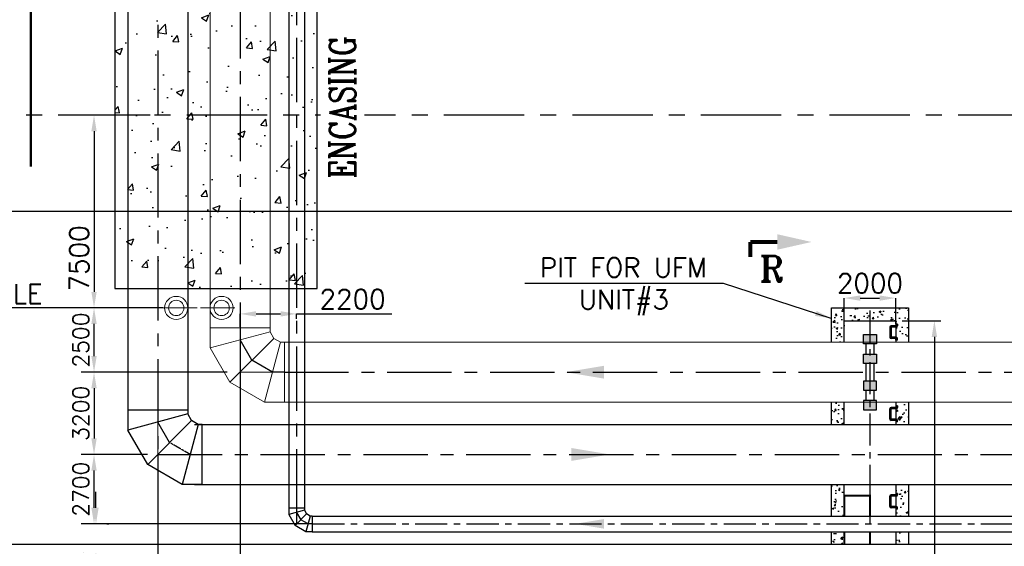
# Model space of a CAD drawing. Header units: inches. Extents: x -341304 to 31571016, y -692717 to 2132253.
# Tile 188 of 256: x 657964 to 696259, y -329256 to -308773. Entities that reach past the tile are written whole.
import ezdxf
from ezdxf.enums import TextEntityAlignment as Align

# ---------------------------------------------------------------- set-up
doc = ezdxf.new("R2010")
doc.units = ezdxf.units.IN
doc.header["$MEASUREMENT"] = 0
doc.linetypes.add('CENTER', pattern=[2, 1.25, -0.25, 0.25, -0.25])
doc.linetypes.add('DASHDOT', pattern=[1, 0.5, -0.25, 0, -0.25])
for name, color, linetype in [('0-CL', 8, 'CENTER'), ('0-CW RETURN', 1, 'Continuous'), ('0-CW SUPPLY', 4, 'Continuous'), ('acw', 6, 'Continuous'), ('CW MU', 150, 'Continuous'), ('CWPIPE', 3, 'CENTER'), ('ENCASING', 44, 'Continuous'), ('EQP0', 3, 'Continuous'), ('TCE-ME-ROAD', 244, 'Continuous'), ('text', 3, 'Continuous')]:
    doc.layers.add(name, color=color, linetype=linetype)
doc.layers.add('CENTER', color=2, linetype='CENTER', lineweight=15)
doc.layers.add('EQP', color=3, linetype='Continuous', lineweight=18)
doc.styles.add('ROMANC', font='ROMANC.SHX')
doc.styles.add('ROMANS', font='romans')
doc.styles.add('ROMANT', font='romant', dxfattribs={"height": 5})
doc.dimstyles.new('User600', dxfattribs={"dimscale": 500, "dimtxt": 1.5, "dimasz": 1.25, "dimexe": 1, "dimexo": 1, "dimgap": 0.4, "dimtad": 1, "dimdec": 0, "dimzin": 0, "dimdsep": 46, "dimtxsty": 'ROMANS', "dimcen": 1, "dimclrd": 8, "dimclre": 8, "dimclrt": 3, "dimadec": 0, "dimazin": 0, "dimtfac": 1, "dimtdec": 0, "dimtix": 1, "dimtofl": 0, "dimtmove": 0, "dimatfit": 3, "dimfxl": 1, "dimtolj": 1, "dimtzin": 0, "dimarcsym": 0})

# ---------------------------------------------------------------- blocks, each defined once
blk = doc.blocks.new('*D118')
at = {"color": 8, "lineweight": -2, "transparency": 16777216}
for p, q in [((666534, -322184), (666534, -331644)), ((663334, -325684), (663334, -331644)), ((665909, -331644), (663959, -331644))]:
    blk.add_line(p, q, dxfattribs=at)
at = {"color": 8, "transparency": 16777216}
for points in [[(663959, -331539), (663959, -331748), (663334, -331644)], [(665909, -331539), (665909, -331748), (666534, -331644)]]:
    blk.add_solid(points, dxfattribs=at)
at = {"layer": 'Defpoints', "color": 0, "transparency": 16777216}
for p in [(666534, -322184), (663334, -325684, -50852), (663334, -331644)]:
    blk.add_point(p, dxfattribs=at)
at = {"color": 3, "transparency": 16777216, "insert": (664934, -331069), "char_height": 750, "attachment_point": 5, "style": 'ROMANS'}
blk.add_mtext('\\A1;3200', dxfattribs=at)
blk = doc.blocks.new('*D129')
at = {"color": 8, "lineweight": -2, "transparency": 16777216}
for p, q in [((666534, -320715), (666534, -320215)), ((667159, -320215), (668109, -320215)), ((668734, -320413), (668734, -320215)), ((668734, -320215), (672433, -320215))]:
    blk.add_line(p, q, dxfattribs=at)
at = {"color": 8, "transparency": 16777216}
for points in [[(667159, -320111), (667159, -320320), (666534, -320215)], [(668109, -320111), (668109, -320320), (668734, -320215)]]:
    blk.add_solid(points, dxfattribs=at)
at = {"layer": 'Defpoints', "color": 0, "transparency": 16777216}
for p in [(668734, -320215), (668734, -320413), (666534, -320715)]:
    blk.add_point(p, dxfattribs=at)
at = {"color": 3, "transparency": 16777216, "insert": (670912, -319640), "char_height": 750, "attachment_point": 5, "style": 'ROMANS'}
blk.add_mtext('\\A1;2200', dxfattribs=at)
blk = doc.blocks.new('*D139')
at = {"color": 8, "lineweight": -2, "transparency": 16777216}
for p, q in [((663034, -312484), (660855, -312484)), ((660855, -313109), (660855, -319359)), ((660855, -319984), (660855, -319984))]:
    blk.add_line(p, q, dxfattribs=at)
at = {"color": 8, "transparency": 16777216}
for points in [[(660751, -313109), (660959, -313109), (660855, -312484)], [(660751, -319359), (660959, -319359), (660855, -319984)]]:
    blk.add_solid(points, dxfattribs=at)
at = {"layer": 'Defpoints', "color": 0, "transparency": 16777216}
for p in [(663034, -312484), (660855, -319984), (660855, -319984)]:
    blk.add_point(p, dxfattribs=at)
at = {"color": 3, "transparency": 16777216, "insert": (660280, -318058), "char_height": 750, "attachment_point": 5, "rotation": 90, "style": 'ROMANS'}
blk.add_mtext('\\A1;7500', dxfattribs=at)
blk = doc.blocks.new('*D302')
at = {"color": 8, "lineweight": -2, "transparency": 16777216}
for p, q in [((666034, -322484), (660355, -322484)), ((660855, -323109), (660855, -325059)), ((662934, -325684), (660355, -325684))]:
    blk.add_line(p, q, dxfattribs=at)
at = {"color": 8, "transparency": 16777216}
for points in [[(660751, -323109), (660959, -323109), (660855, -322484)], [(660751, -325059), (660959, -325059), (660855, -325684)]]:
    blk.add_solid(points, dxfattribs=at)
at = {"layer": 'Defpoints', "color": 0, "transparency": 16777216}
for p in [(666534, -322484), (660855, -325684), (663434, -325684, -50852)]:
    blk.add_point(p, dxfattribs=at)
at = {"color": 3, "transparency": 16777216, "insert": (660342, -324084), "char_height": 625, "attachment_point": 5, "rotation": 90, "style": 'ROMANS'}
blk.add_mtext('\\A1;3200', dxfattribs=at)
blk = doc.blocks.new('*D303')
at = {"color": 8, "lineweight": -2, "transparency": 16777216}
for p, q in [((662934, -325684), (660355, -325684)), ((660855, -327759), (660855, -326309)), ((668844, -328384), (660355, -328384))]:
    blk.add_line(p, q, dxfattribs=at)
at = {"color": 8, "transparency": 16777216}
for points in [[(660751, -326309), (660959, -326309), (660855, -325684)], [(660751, -327759), (660959, -327759), (660855, -328384)]]:
    blk.add_solid(points, dxfattribs=at)
at = {"layer": 'Defpoints', "color": 0, "transparency": 16777216}
for p in [(660855, -325684), (663434, -325684), (669344, -328384, 0)]:
    blk.add_point(p, dxfattribs=at)
at = {"color": 3, "transparency": 16777216, "insert": (660342, -327034), "char_height": 625, "attachment_point": 5, "rotation": 90, "style": 'ROMANS'}
blk.add_mtext('\\A1;2700', dxfattribs=at)
blk = doc.blocks.new('BTG Road')
at = {"layer": 'TCE-ME-ROAD', "color": 11, "linetype": 'CENTER', "ltscale": 2500}
blk.add_line((2701394, 219644), (2701394, 641519), dxfattribs=at)
at = {"layer": 'TCE-ME-ROAD'}
blk.add_line((2697644, 230019), (2697644, 416519), dxfattribs=at)
blk = doc.blocks.new('*D207')
at = {"color": 8, "lineweight": -2, "transparency": 16777216}
for p, q in [((692284, -320484), (693790, -320484)), ((693540, -321109), (693540, -329659)), ((692284, -330284), (693790, -330284)), ((693540, -330284), (693540, -335311))]:
    blk.add_line(p, q, dxfattribs=at)
at = {"color": 8, "transparency": 16777216}
for points in [[(693436, -321109), (693644, -321109), (693540, -320484)], [(693436, -329659), (693644, -329659), (693540, -330284)]]:
    blk.add_solid(points, dxfattribs=at)
at = {"layer": 'Defpoints', "color": 0, "transparency": 16777216}
for p in [(692034, -320484, 43814), (692034, -330284, 43814), (693540, -330284)]:
    blk.add_point(p, dxfattribs=at)
at = {"color": 3, "transparency": 16777216, "insert": (692965, -333789), "char_height": 750, "attachment_point": 5, "rotation": 90, "style": 'ROMANS'}
blk.add_mtext('\\A1;9800', dxfattribs=at)
blk = doc.blocks.new('*D209')
at = {"color": 8, "lineweight": -2, "transparency": 16777216}
for p, q in [((690034, -320618), (690034, -319601)), ((690659, -319601), (691409, -319601)), ((692034, -320618), (692034, -319601))]:
    blk.add_line(p, q, dxfattribs=at)
at = {"color": 8, "transparency": 16777216}
for points in [[(690659, -319497), (690659, -319705), (690034, -319601)], [(691409, -319497), (691409, -319705), (692034, -319601)]]:
    blk.add_solid(points, dxfattribs=at)
at = {"layer": 'Defpoints', "color": 0, "transparency": 16777216}
for p in [(692034, -319601), (690034, -320868), (692034, -320868)]:
    blk.add_point(p, dxfattribs=at)
at = {"color": 3, "transparency": 16777216, "insert": (691034, -319026), "char_height": 750, "attachment_point": 5, "style": 'ROMANS'}
blk.add_mtext('\\A1;2000', dxfattribs=at)
blk = doc.blocks.new('*D241')
at = {"color": 8, "lineweight": -2, "transparency": 16777216}
for p, q in [((660931, -327759), (660931, -327134)), ((661355, -328384), (661431, -328384)), ((660431, -329484), (660431, -329484)), ((660931, -330109), (660931, -333669))]:
    blk.add_line(p, q, dxfattribs=at)
at = {"color": 8, "transparency": 16777216}
for points in [[(660827, -327759), (661035, -327759), (660931, -328384)], [(660827, -330109), (661035, -330109), (660931, -329484)]]:
    blk.add_solid(points, dxfattribs=at)
at = {"layer": 'Defpoints', "color": 0, "transparency": 16777216}
for p in [(660855, -328384), (660931, -329484), (660931, -329484)]:
    blk.add_point(p, dxfattribs=at)
at = {"color": 3, "transparency": 16777216, "insert": (660356, -332201), "char_height": 750, "attachment_point": 5, "rotation": 90, "style": 'ROMANS'}
blk.add_mtext('\\A1;1100', dxfattribs=at)
blk = doc.blocks.new('*D270')
at = {"color": 8, "lineweight": -2, "transparency": 16777216}
for p, q in [((660355, -319984), (660355, -319984)), ((660855, -321859), (660855, -320609)), ((661355, -322484), (661355, -322484))]:
    blk.add_line(p, q, dxfattribs=at)
at = {"color": 8, "transparency": 16777216}
for points in [[(660751, -320609), (660959, -320609), (660855, -319984)], [(660751, -321859), (660959, -321859), (660855, -322484)]]:
    blk.add_solid(points, dxfattribs=at)
at = {"layer": 'Defpoints', "color": 0, "transparency": 16777216}
for p in [(660855, -319984), (660855, -319984), (660855, -322484)]:
    blk.add_point(p, dxfattribs=at)
at = {"color": 3, "transparency": 16777216, "insert": (660342, -321234), "char_height": 625, "attachment_point": 5, "rotation": 90, "style": 'ROMANS'}
blk.add_mtext('\\A1;2500', dxfattribs=at)
blk = doc.blocks.new('GT REV-02')
at = {"color": 230, "linetype": 'DASHDOT', "ltscale": 2500, "const_width": 100, "elevation": 96251}
blk.add_lwpolyline([(-774753, 36191), (-774753, -809)], dxfattribs=at)

msp = doc.modelspace()

# ---------------------------------------------------------------- hatches: boundary and pattern name
h = msp.add_hatch()
h.set_pattern_fill('AR-CONC', color=256, scale=100)
h.set_pattern_definition([(50, (795709.4, -259983.5), (717.2602, -62.752), [75, -825]), (355, (795709.4, -259983.5), (-138.7513, 752.192), [60, -660]), (100.45144, (795769.15, -259988.74), (578.509, 689.44), [63.74, -701.142]), (46.1842, (795709.4, -259783.5), (1067.2413, -165.519), [112.5, -1237.5]), (96.6356, (795798.3, -259797.3), (934.662, 974.119), [95.61, -1051.714]), (351.1842, (795709.4, -259783.5), (934.662, 974.119), [90, -990]), (21, (795809.4, -259833.5), (596.907, -402.619), [75, -825]), (326, (795809.4, -259833.5), (243.3153, 725.15), [60, -660]), (71.45144, (795859.1, -259867.06), (840.2224, 322.531), [63.74, -701.142]), (37.5, (795709.38, -259983.51), (12.15986, 332.89385), [0, -652, 0, -670, 0, -662.5]), (7.5, (795709.38, -259983.5), (263.0695, 394.4117), [0, -382, 0, -637, 0, -252.5]), (327.5, (795486.38, -259983.5), (533.82244, -22.55487), [0, -250, 0, -780, 0, -1035]), (317.5, (795386.38, -259983.5), (583.1862, 100.105), [0, -325, 0, -518, 0, -735])])
h.paths.add_polyline_path([(692534.4, -319983.5), (689534.4, -319983.5), (689534.4, -321316), (690034.4, -321316), (690034.4, -320483.5), (692034.4, -320483.5), (692034.4, -320677.1), (692059.4, -320677.1), (692059.4, -320616), (692109.4, -320616), (692109.4, -320677.1, -0.4142136), (692059.4, -320727.1), (692034.4, -320727.1), (692034.4, -321127.1), (692059.4, -321127.1, -0.4142161), (692109.4, -321177.1), (692109.4, -321238.2), (692059.4, -321238.2), (692059.4, -321177.1), (692034.4, -321177.1), (692034.4, -321316), (692534.4, -321316)])
h.paths.add_polyline_path([(692534.4, -323651), (692034.4, -323651), (692034.4, -323857.3), (692059.4, -323857.3), (692059.4, -323796.3), (692109.4, -323796.3), (692109.4, -323857.3, -0.414211), (692059.4, -323907.3), (692034.4, -323907.3), (692034.4, -324307.3), (692059.4, -324307.3, -0.4142136), (692109.4, -324357.3), (692109.4, -324418.4), (692059.4, -324418.4), (692059.4, -324357.3), (692034.4, -324357.3), (692034.4, -324516), (692534.4, -324516)])
h.paths.add_polyline_path([(692534.4, -326851), (692034.4, -326851), (692034.4, -327256.5), (692059.4, -327256.5), (692059.4, -327195.5), (692109.4, -327195.5), (692109.4, -327256.5, -0.414211), (692059.4, -327306.5), (692034.4, -327306.5), (692034.4, -327706.5), (692059.4, -327706.5, -0.4142136), (692109.4, -327756.5), (692109.4, -327817.6), (692059.4, -327817.6), (692059.4, -327756.5), (692034.4, -327756.5), (692034.4, -328078.5), (692534.4, -328078.5)])
h.paths.add_polyline_path([(692534.4, -328688.5), (692034.4, -328688.5), (692034.4, -329178.5), (692534.4, -329178.5)])
h.paths.add_polyline_path([(692534.4, -329788.5), (692034.4, -329788.5), (692034.4, -330283.5), (691034.4, -330283.5), (691034.4, -330783.5), (692534.4, -330783.5)])
h.paths.add_polyline_path([(691034.4, -330283.5), (690034.4, -330283.5), (690034.4, -329788.5), (689534.4, -329788.5), (689534.4, -330783.5), (691034.4, -330783.5)])
h.paths.add_polyline_path([(690034.4, -328688.5), (689534.4, -328688.5), (689534.4, -329178.5), (690034.4, -329178.5)])
h.paths.add_polyline_path([(690034.4, -327283.4), (690034.4, -326851), (689534.4, -326851), (689534.4, -328078.5), (690034.4, -328078.5)])
h.paths.add_polyline_path([(690034.4, -323651), (689534.4, -323651), (689534.4, -324516), (690034.4, -324516)])
h = msp.add_hatch()
h.set_pattern_fill('ANSI31', color=254)
h.set_pattern_definition([(45, (2841212.14287, -239945.79868), (-0.088388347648, 0.088388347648), [])])
h.paths.add_polyline_path([(690782.4, -323945.4), (691286.3, -323945.4), (691286.3, -323590.8), (690782.4, -323590.8)])
h.paths.add_polyline_path([(690782.4, -323182.5), (691286.3, -323182.5), (691286.3, -322827.9), (690782.4, -322827.9)])
h.paths.add_polyline_path([(690782.4, -321784.6), (691286.3, -321784.6), (691286.3, -322139.1), (690782.4, -322139.1)])
h.paths.add_polyline_path([(690782.4, -321021.7), (691286.3, -321021.7), (691286.3, -321376.2), (690782.4, -321376.2)])
at = {"layer": 'ENCASING'}
h = msp.add_hatch(dxfattribs=at)
h.set_pattern_fill('AR-CONC', color=256, scale=400)
h.set_pattern_definition([(50, (795709.4, -258983.5), (2869.04, -251.01), [300, -3300]), (355, (795709.4, -258983.5), (-555.005, 3008.77), [240, -2640]), (100.4514, (795948.5, -259004.4), (2314.035, 2757.76), [254.96, -2804.57]), (46.1842, (795709.4, -258183.5), (4268.965, -662.08), [450, -4950]), (96.6356, (796065, -258238.7), (3738.65, 3896.47), [382.44, -4206.86]), (351.184, (795709.4, -258183.5), (3738.65, 3896.47), [360, -3960]), (21, (796109.4, -258383.5), (2387.63, -1610.476), [300, -3300]), (326, (796109.4, -258383.5), (973.26, 2900.6), [240, -2640]), (71.4514, (796308.3, -258517.7), (3360.89, 1290.125), [254.96, -2804.57]), (37.5, (795709.4, -258983.5), (48.6394, 1331.5754), [0, -2608, 0, -2680, 0, -2650]), (7.5, (795709.4, -258983.5), (1052.278, 1577.647), [0, -1528, 0, -2548, 0, -1010]), (327.5, (794817.4, -258983.5), (2135.29, -90.2195), [0, -1000, 0, -3120, 0, -4140]), (317.5, (794417.4, -258983.5), (2332.745, 400.42), [0, -1300, 0, -2072, 0, -2940])])
h.paths.add_polyline_path([(669539.4, -300366.8), (661666.9, -300366.8), (661666.9, -319233.5), (669539.4, -319233.5)])

# ---------------------------------------------------------------- linework, layer by layer
at = {"color": 5, "lineweight": -3}
msp.add_line((663534.4, -319983.5), (653125.5, -319983.5), dxfattribs=at)
at = {"color": 5, "linetype": 'CENTER', "lineweight": -3, "ltscale": 1000}
for p, q in [((691034.4, -320088.5, 43813.8), (691034.4, -328383.5, 43813.8)), ((691034.4, -320175.5), (691034.4, -320978.5)), ((691034.4, -328688.5, 43813.8), (691034.4, -329178.5, 43813.8))]:
    msp.add_line(p, q, dxfattribs=at)
at = {"color": 2, "linetype": 'CENTER'}
for p, q in [((691834.4, -320727.1, -140065.1), (691834.4, -321127.1, -140065.1)), ((692059.4, -320702.1, -140065.1), (691859.4, -320702.1, -140065.1)), ((692084.4, -320616, -140065.1), (692084.4, -320677.1, -140065.1)), ((692059.4, -321152.1, -140065.1), (691859.4, -321152.1, -140065.1)), ((692084.4, -321238.2, -140065.1), (692084.4, -321177.1, -140065.1)), ((691834.4, -324307.3, -140065.1), (691834.4, -323907.3, -140065.1)), ((692059.4, -323882.3, -140065.1), (691859.4, -323882.3, -140065.1)), ((692084.4, -323796.3, -140065.1), (692084.4, -323857.3, -140065.1)), ((692059.4, -324332.3, -140065.1), (691859.4, -324332.3, -140065.1)), ((692084.4, -324418.4, -140065.1), (692084.4, -324357.3, -140065.1)), ((691834.4, -327706.5, -140065.1), (691834.4, -327306.5, -140065.1)), ((692059.4, -327281.5, -140065.1), (691859.4, -327281.5, -140065.1)), ((692084.4, -327195.5, -140065.1), (692084.4, -327256.5, -140065.1)), ((692059.4, -327731.5, -140065.1), (691859.4, -327731.5, -140065.1)), ((692084.4, -327817.6, -140065.1), (692084.4, -327756.5, -140065.1))]:
    msp.add_line(p, q, dxfattribs=at)
at = {"color": 7}
for points in [[(689534.4, -321316), (689534.4, -319983.5), (692534.4, -319983.5), (692534.4, -321316)], [(690034.4, -321316), (690034.4, -320483.5), (692034.4, -320483.5), (692034.4, -321316)], [(689534.4, -324516), (689534.4, -323651)], [(690034.4, -324516), (690034.4, -323651)], [(692034.4, -323651), (692034.4, -324516)], [(692534.4, -323651), (692534.4, -324516)], [(689534.4, -328078.5), (689534.4, -326851)], [(690034.4, -328078.5), (690034.4, -326851)], [(692034.4, -326851), (692034.4, -328078.5)], [(692534.4, -326851), (692534.4, -328078.5)], [(689534.4, -329178.5), (689534.4, -328688.5)], [(692034.4, -328688.5), (692034.4, -329178.5)], [(692534.4, -328688.5), (692534.4, -329178.5)]]:
    msp.add_lwpolyline(points, dxfattribs=at)
at = {"color": 254, "elevation": -140065.1}
for points in [[(690782.4, -321021.7), (691286.3, -321021.7), (691286.3, -321376.2), (690782.4, -321376.2)], [(690782.4, -321784.6), (691286.3, -321784.6), (691286.3, -322139.1), (690782.4, -322139.1)], [(690782.4, -323182.5), (691286.3, -323182.5), (691286.3, -322827.9), (690782.4, -322827.9)], [(690782.4, -323945.4), (691286.3, -323945.4), (691286.3, -323590.8), (690782.4, -323590.8)]]:
    msp.add_lwpolyline(points, close=True, dxfattribs=at)
for points in [[(690887.2, -321784.6), (690887.2, -321376.2)], [(691181.5, -321376.2), (691181.5, -321784.6)], [(690887.2, -322827.9), (690887.2, -322139.1)], [(691181.5, -322139.1), (691181.5, -322827.9)], [(690887.2, -323590.8), (690887.2, -323182.5)], [(691181.5, -323182.5), (691181.5, -323590.8)]]:
    msp.add_lwpolyline(points, dxfattribs=at)
at = {"color": 7, "const_width": 75, "elevation": -17.3}
for points in [[(691034.4, -328078.5), (691034.4, -327283.4), (690034.4, -327283.4), (690034.4, -328078.5)], [(691034.4, -329178.5), (691034.4, -328688.5)]]:
    msp.add_lwpolyline(points, dxfattribs=at)
at = {"color": 7, "const_width": 75}
msp.add_lwpolyline([(690034.4, -329178.5), (690034.4, -328688.5)], dxfattribs=at)
at = {"color": 7, "elevation": -17.3}
msp.add_lwpolyline([(690034.4, -328688.5), (690034.4, -329178.5)], dxfattribs=at)
at = {"color": 2, "linetype": 'CENTER'}
for centre, start, end in [((691859.4, -320727.1, -140065.1), 90, 180), ((692059.4, -320677.1, -140065.1), 270, 0), ((691859.4, -321127.1, -140065.1), 180, 270), ((692059.4, -321177.1, -140065.1), 0, 90), ((691859.4, -323907.3, -140065.1), 90, 180), ((692059.4, -323857.3, -140065.1), 270, 0), ((691859.4, -324307.3, -140065.1), 180, 270), ((692059.4, -324357.3, -140065.1), 0, 90), ((691859.4, -327306.5, -140065.1), 90, 180), ((692059.4, -327256.5, -140065.1), 270, 0), ((691859.4, -327706.5, -140065.1), 180, 270), ((692059.4, -327756.5, -140065.1), 0, 90)]:
    msp.add_arc(centre, 25, start, end, dxfattribs=at)
at = {"layer": '0-CL', "lineweight": -3, "ltscale": 2000}
for p, q in [((668734.4, -261483.5), (668734.4, -327773.5)), ((663334.4, -269972.7), (663334.4, -325683.5)), ((666534.4, -271778.7), (666534.4, -323459.1)), ((666534.4, -320759.1), (666534.4, -321221.1)), ((666996.4, -322021.4), (666534.4, -321221.1)), ((667796.7, -322483.5), (666996.4, -322021.4)), ((668258.8, -322483.5), (667796.7, -322483.5)), ((668258.8, -322483.5), (746932.2, -322483.5)), ((663796.4, -325221.5, -50851.9), (663334.4, -324421.1, -50851.9)), ((663334.4, -325683.5), (747001.9, -325683.5)), ((668734.4, -327773.5), (668734.4, -328383.5)), ((668734.4, -327937), (668897.8, -328220.1)), ((669344.4, -328383.5), (668734.4, -328383.5)), ((669180.9, -328383.5), (668897.8, -328220.1))]:
    msp.add_line(p, q, dxfattribs=at)
at = {"layer": '0-CL', "linetype": 'CENTER', "lineweight": -3, "ltscale": 0.5}
msp.add_line((664596.7, -325683.5, -50851.9), (663796.4, -325221.5, -50851.9), dxfattribs=at)
at = {"layer": '0-CL', "lineweight": -3, "ltscale": 1000}
msp.add_line((669344.4, -328383.5), (837249.4, -328383.5), dxfattribs=at)
at = {"layer": '0-CW RETURN', "color": 1, "linetype": 'Continuous'}
for p, q in [((662166.9, -269856.9), (662166.9, -323959.1)), ((664501.9, -272047.3), (664501.9, -323959.1)), ((663751.9, -319983.2, -96251.3), (663751.9, -319983.6, -96251.3)), ((663751.9, -319983.6, -96251.3), (663751.9, -319983.2, -96251.3)), ((665516.9, -319983.5, -96251.3), (665516.9, -319983.9, -96251.3)), ((665516.9, -319983.9, -96251.3), (665516.9, -319983.5, -96251.3)), ((664501.9, -323959.1, -50851.9), (662166.9, -323959.1, -50851.9)), ((662166.9, -323959.1, -50851.9), (662166.9, -324734, -50851.9)), ((664501.9, -323959.1, -50851.9), (664501.9, -324108.3, -50851.9)), ((664501.9, -324108.3, -50851.9), (662166.9, -324734, -50851.9)), ((664651.1, -324366.8, -50851.9), (664501.9, -324108.3, -50851.9)), ((662941.8, -326076.1, -50851.9), (662166.9, -324734, -50851.9)), ((664651.1, -324366.8, -50851.9), (662941.8, -326076.1, -50851.9)), ((664909.6, -324516, -50851.9), (664283.9, -326851, -50851.9)), ((664909.6, -324516, -50851.9), (664651.1, -324366.8, -50851.9)), ((664758.8, -324516), (837554.3, -324516)), ((665058.8, -324516, -50851.9), (664909.6, -324516, -50851.9)), ((665058.8, -326851, -50851.9), (665058.8, -324516, -50851.9)), ((664283.9, -326851, -50851.9), (662941.8, -326076.1, -50851.9)), ((665058.8, -326851, -50851.9), (664283.9, -326851, -50851.9)), ((664758.8, -326851), (837554.3, -326851))]:
    msp.add_line(p, q, dxfattribs=at)
msp.add_solid([(679424.1, -325933.5, 75480.6), (679424.1, -325433.5, 75480.6), (680924.1, -325683.5, 75480.6)], dxfattribs=at)
at = {"layer": '0-CW SUPPLY', "color": 4, "linetype": 'Continuous', "lineweight": 9, "ltscale": 2500}
for p, q in [((667701.9, -268771.3), (667701.9, -320759.1)), ((665366.9, -271182.3), (665366.9, -320759.1)), ((664351.9, -319983.4, -96251.3), (664351.9, -319983.4, -96251.3)), ((666116.8, -319983.7, -96251.3), (666116.8, -319983.7, -96251.3)), ((667701.9, -320759.1), (665366.9, -320759.1)), ((665366.9, -320759.1), (665366.9, -321534)), ((667701.9, -320908.3), (665366.9, -321534)), ((667701.9, -320759.1), (667701.9, -320908.3)), ((667851.1, -321166.8), (667701.9, -320908.3)), ((667851.1, -321166.8), (666141.8, -322876.1)), ((668109.6, -321316), (667851.1, -321166.8)), ((666141.8, -322876.1), (665366.9, -321534)), ((668109.6, -321316), (667483.9, -323651)), ((668258.8, -321316), (668109.6, -321316)), ((668258.8, -323651), (668258.8, -321316)), ((668258.8, -321316), (837554.3, -321316)), ((667483.9, -323651), (666141.8, -322876.1)), ((668258.8, -323651), (667483.9, -323651)), ((668258.8, -323651), (837554.3, -323651))]:
    msp.add_line(p, q, dxfattribs=at)
msp.add_solid([(680686.7, -322733.5, 74519.1), (680686.7, -322233.5, 74519.1), (679186.7, -322483.5, 74519.1)], dxfattribs=at)
at = {"layer": 'acw', "color": 6, "linetype": 'Continuous', "ltscale": 100}
for p, q in [((669039.4, -264622), (669039.4, -327773.5)), ((669039.4, -264622), (669039.4, -327773.5)), ((668429.4, -265788.5), (668429.4, -327773.5)), ((668429.4, -327773.5), (668429.4, -328018.7)), ((669039.4, -327773.5), (668429.4, -327773.5)), ((669039.4, -327773.5), (669039.4, -327855.2)), ((669039.4, -327855.2), (668429.4, -328018.7)), ((668429.4, -328018.7), (668674.5, -328443.3)), ((669121.1, -327996.8), (668674.5, -328443.3)), ((669039.4, -327855.2), (669121.1, -327996.8)), ((669262.7, -328078.5), (669099.2, -328688.5)), ((669262.7, -328078.5), (669121.1, -327996.8)), ((669344.4, -328078.5), (669262.7, -328078.5)), ((669344.4, -328078.5), (837249.4, -328078.5)), ((669344.4, -328078.5), (669344.4, -328688.5)), ((669099.2, -328688.5), (668674.5, -328443.3)), ((669344.4, -328688.5), (669099.2, -328688.5)), ((669344.4, -328688.5), (837249.4, -328688.5))]:
    msp.add_line(p, q, dxfattribs=at)
msp.add_solid([(680695.2, -328570.9, 171731.9), (680695.2, -328195.9, 171731.9), (679570.2, -328383.4, 171731.9)], dxfattribs=at)
at = {"layer": 'CENTER', "color": 7, "linetype": 'ByBlock'}
for p, q in [((666534.4, -321221.1), (666534.4, -322483.5)), ((667796.7, -322483.5), (666534.4, -322483.5)), ((663334.4, -324421.1, -50851.9), (663334.4, -325683.5, -50851.9)), ((664596.7, -325683.5, -50851.9), (663334.4, -325683.5, -50851.9))]:
    msp.add_line(p, q, dxfattribs=at)
at = {"layer": 'CW MU', "linetype": 'Continuous', "ltscale": 100}
msp.add_line((584944.4, -329178.5), (837606.7, -329178.5), dxfattribs=at)
at = {"layer": 'CWPIPE', "color": 254, "lineweight": 18, "elevation": -140065.1}
msp.add_lwpolyline([(691181.5, -323945.4), (690887.2, -323945.4)], dxfattribs=at)
at = {"layer": 'ENCASING'}
msp.add_lwpolyline([(669539.4, -300366.8), (661666.9, -300366.8), (661666.9, -319233.5), (669539.4, -319233.5)], close=True, dxfattribs=at)
at = {"layer": 'EQP'}
for p, q in [((663534.4, -319983.5), (664869.4, -319983.5)), ((664999.4, -319983.5, 96251.3), (666334.3, -319983.5, 96251.3))]:
    msp.add_line(p, q, dxfattribs=at)
for centre, radius in [((664051.9, -319983.4), 450), ((664051.9, -319983.4), 300), ((665816.9, -319983.7), 450), ((665816.9, -319983.7), 300)]:
    msp.add_circle(centre, radius, dxfattribs=at)
at = {"layer": 'EQP0'}
for p, q in [((691809.4, -320727.1, -140065.1), (691809.4, -321127.1, -140065.1)), ((692059.4, -320677.1, -140065.1), (691859.4, -320677.1, -140065.1)), ((691859.4, -320727.1, -140065.1), (691859.4, -321127.1, -140065.1)), ((692059.4, -320727.1, -140065.1), (691859.4, -320727.1, -140065.1)), ((692059.4, -320616, -140065.1), (692059.4, -320677.1, -140065.1)), ((692109.4, -320616, -140065.1), (692059.4, -320616, -140065.1)), ((692109.4, -320616, -140065.1), (692109.4, -320677.1, -140065.1)), ((692059.4, -321127.1, -140065.1), (691859.4, -321127.1, -140065.1)), ((692059.4, -321177.1, -140065.1), (691859.4, -321177.1, -140065.1)), ((692059.4, -321238.2, -140065.1), (692059.4, -321177.1, -140065.1)), ((692109.4, -321238.2, -140065.1), (692059.4, -321238.2, -140065.1)), ((692109.4, -321238.2, -140065.1), (692109.4, -321177.1, -140065.1)), ((691809.4, -324307.3, -140065.1), (691809.4, -323907.3, -140065.1)), ((692059.4, -323857.3, -140065.1), (691859.4, -323857.3, -140065.1)), ((691859.4, -324307.3, -140065.1), (691859.4, -323907.3, -140065.1)), ((692059.4, -323907.3, -140065.1), (691859.4, -323907.3, -140065.1)), ((692059.4, -323796.3, -140065.1), (692059.4, -323857.3, -140065.1)), ((692109.4, -323796.3, -140065.1), (692059.4, -323796.3, -140065.1)), ((692109.4, -323796.3, -140065.1), (692109.4, -323857.3, -140065.1)), ((692059.4, -324307.3, -140065.1), (691859.4, -324307.3, -140065.1)), ((692059.4, -324357.3, -140065.1), (691859.4, -324357.3, -140065.1)), ((692059.4, -324418.4, -140065.1), (692059.4, -324357.3, -140065.1)), ((692109.4, -324418.4, -140065.1), (692109.4, -324357.3, -140065.1)), ((692109.4, -324418.4, -140065.1), (692059.4, -324418.4, -140065.1)), ((691809.4, -327706.5, -140065.1), (691809.4, -327306.5, -140065.1)), ((692059.4, -327256.5, -140065.1), (691859.4, -327256.5, -140065.1)), ((691859.4, -327706.5, -140065.1), (691859.4, -327306.5, -140065.1)), ((692059.4, -327306.5, -140065.1), (691859.4, -327306.5, -140065.1)), ((692059.4, -327195.5, -140065.1), (692059.4, -327256.5, -140065.1)), ((692109.4, -327195.5, -140065.1), (692059.4, -327195.5, -140065.1)), ((692109.4, -327195.5, -140065.1), (692109.4, -327256.5, -140065.1)), ((692059.4, -327706.5, -140065.1), (691859.4, -327706.5, -140065.1)), ((692059.4, -327756.5, -140065.1), (691859.4, -327756.5, -140065.1)), ((692059.4, -327817.6, -140065.1), (692059.4, -327756.5, -140065.1)), ((692109.4, -327817.6, -140065.1), (692109.4, -327756.5, -140065.1)), ((692109.4, -327817.6, -140065.1), (692059.4, -327817.6, -140065.1))]:
    msp.add_line(p, q, dxfattribs=at)
for centre, start, end in [((691859.4, -320727.1, -140065.1), 90, 180), ((692059.4, -320677.1, -140065.1), 270, 0), ((691859.4, -321127.1, -140065.1), 180, 270), ((692059.4, -321177.1, -140065.1), 0, 90), ((691859.4, -323907.3, -140065.1), 90, 180), ((692059.4, -323857.3, -140065.1), 270, 0), ((691859.4, -324307.3, -140065.1), 180, 270), ((692059.4, -324357.3, -140065.1), 0, 90), ((691859.4, -327306.5, -140065.1), 90, 180), ((692059.4, -327256.5, -140065.1), 270, 0), ((691859.4, -327706.5, -140065.1), 180, 270), ((692059.4, -327756.5, -140065.1), 0, 90)]:
    msp.add_arc(centre, 50, start, end, dxfattribs=at)
at = {"layer": 'text', "color": 1, "const_width": 150}
for points in [[(686379.6, -317418.8), (687435.2, -317418.8)], [(686379.6, -318005.8), (686379.6, -317418.8)]]:
    msp.add_lwpolyline(points, dxfattribs=at)
at = {"layer": 'text', "color": 1}
msp.add_solid([(687435.2, -317118.8, 4924.9), (687435.2, -317718.8, 4924.9), (688761.6, -317418.8, 4924.9)], dxfattribs=at)

# ---------------------------------------------------------------- block references
at = {"color": 230}
msp.add_blockref('GT REV-02', (1433150.1, -313674.2, 96251.3), dxfattribs=at)
at = {"layer": 'TCE-ME-ROAD', "rotation": 90}
msp.add_blockref('BTG Road', (1037228.5, -3013877.5), dxfattribs=at)

# ---------------------------------------------------------------- texts
at = {"color": 3, "lineweight": -2, "style": 'ROMANS'}
for s, p in [('PIT FOR UFM', (681437.8, -318415.3, -22141.9)), ('UNIT#3', (681463.1, -319657.7, -22141.9))]:
    msp.add_text(s, height=750, dxfattribs=at).set_placement(p, align=Align.MIDDLE_CENTER)
msp.add_text('C MANHOLE', height=750, dxfattribs=at).set_placement((653036.7, -319808.6, 192502.6))
at = {"layer": 'text', "color": 20, "style": 'ROMANT'}
msp.add_text('R', height=1000, dxfattribs=at).set_placement((686733.9, -318959.1, 6566.5))

# ---------------------------------------------------------------- dimensions: what is measured, and where the dimension line sits
dim = msp.add_linear_dim(base=(660854.7, -319983.5), p1=(663034.4, -312483.5), p2=(660854.7, -319983.5), angle=90, dimstyle='User600', override={"dimexe": 0, "dimexo": 0})
dim.commit()
dim.dimension.update_dxf_attribs({"geometry": '*D139', "text_midpoint": (660854.7, -318058.1), "dimtype": 160})
at = {"color": 7}
dim = msp.add_linear_dim(base=(692034.4, -319600.9, -43813.8), p1=(690034.4, -320868.4, -43813.8), p2=(692034.4, -320868.4, -43813.8), dimstyle='User600', override={"dimexe": 0, "dimexo": 0.5}, dxfattribs=at)
dim.commit()
dim.dimension.update_dxf_attribs({"geometry": '*D209', "text_midpoint": (691034.4, -319600.9, -43813.8), "dimtype": 160})
dim = msp.add_linear_dim(base=(668734.4, -320215.4), p1=(666534.4, -320715.4), p2=(668734.4, -320412.5), dimstyle='User600', override={"dimexe": 0, "dimexo": 0})
dim.commit()
dim.dimension.update_dxf_attribs({"geometry": '*D129', "text_midpoint": (670911.6, -320215.4), "dimtype": 160})
at = {"color": 230}
for base, p1, p2, picture, middle in [((660854.7, -319983.5), (660854.7, -322483.5), (660854.7, -319983.5), '*D270', (660854.7, -321233.5)), ((660854.7, -325683.5), (669344.4, -328383.5, 0), (663434.4, -325683.5), '*D303', (660854.7, -327033.5))]:
    dim = msp.add_linear_dim(base=base, p1=p1, p2=p2, angle=90, dimstyle='User600', override={"dimtxt": 1.25}, dxfattribs=at)
    dim.commit()
    dim.dimension.update_dxf_attribs({"geometry": picture, "text_midpoint": middle, "dimtype": 160})
at = {"color": 7}
dim = msp.add_linear_dim(base=(693539.7, -330283.5, -43813.8), p1=(692034.4, -320483.5), p2=(692034.4, -330283.5), angle=90, dimstyle='User600', override={"dimexe": 0.5, "dimexo": 0.5}, dxfattribs=at)
dim.commit()
dim.dimension.update_dxf_attribs({"geometry": '*D207', "text_midpoint": (693539.7, -333789.3, -43813.8), "dimtype": 160})
dim = msp.add_linear_dim(base=(663334.4, -331643.7), p1=(666534.4, -322183.5), p2=(663334.4, -325683.5, -50851.9), dimstyle='User600', override={"dimexe": 0, "dimexo": 0})
dim.commit()
dim.dimension.update_dxf_attribs({"geometry": '*D118', "text_midpoint": (664934.4, -331068.7)})
at = {"color": 230}
dim = msp.add_linear_dim(base=(660854.7, -325683.5), p1=(666534.4, -322483.5), p2=(663434.4, -325683.5, -50851.9), angle=90, dimstyle='User600', override={"dimtxt": 1.25}, dxfattribs=at)
dim.commit()
dim.dimension.update_dxf_attribs({"geometry": '*D302', "text_midpoint": (660342.2, -324083.5)})
at = {"color": 7}
dim = msp.add_linear_dim(base=(660931.3, -329483.5), p1=(660854.7, -328383.5), p2=(660931.3, -329483.5), angle=90, dimstyle='User600', dxfattribs=at)
dim.commit()
dim.dimension.update_dxf_attribs({"geometry": '*D241', "text_midpoint": (660931.3, -332201.4), "dimtype": 160})

# ---------------------------------------------------------------- leaders
msp.add_leader([(689521.3, -320389.2, -140065.1), (685331.4, -319027.4, -140065.1), (677611.9, -319027.4, -140065.1)], dimstyle='User600', override={"dimgap": 0.4, "dimtad": 0}, dxfattribs=at)

# ---------------------------------------------------------------- next in the draw order: wipeouts: each hides what was drawn before it
msp.add_wipeout([(671368.3, -315530.7), (671368.3, -308811.7), (669668.3, -308811.7), (669668.3, -315530.7)]).translate(0, 0, 96251.3).dxf.layer = 'text'

# ---------------------------------------------------------------- next in the draw order: texts
at = {"layer": 'text', "ltscale": 1.5, "style": 'ROMANC', "width": 0.8}
msp.add_text('ENCASING', height=1000, rotation=90, dxfattribs=at).set_placement((670518.3, -312171.2, 96251.3), align=Align.MIDDLE)

doc.saveas('drawing.dxf')
